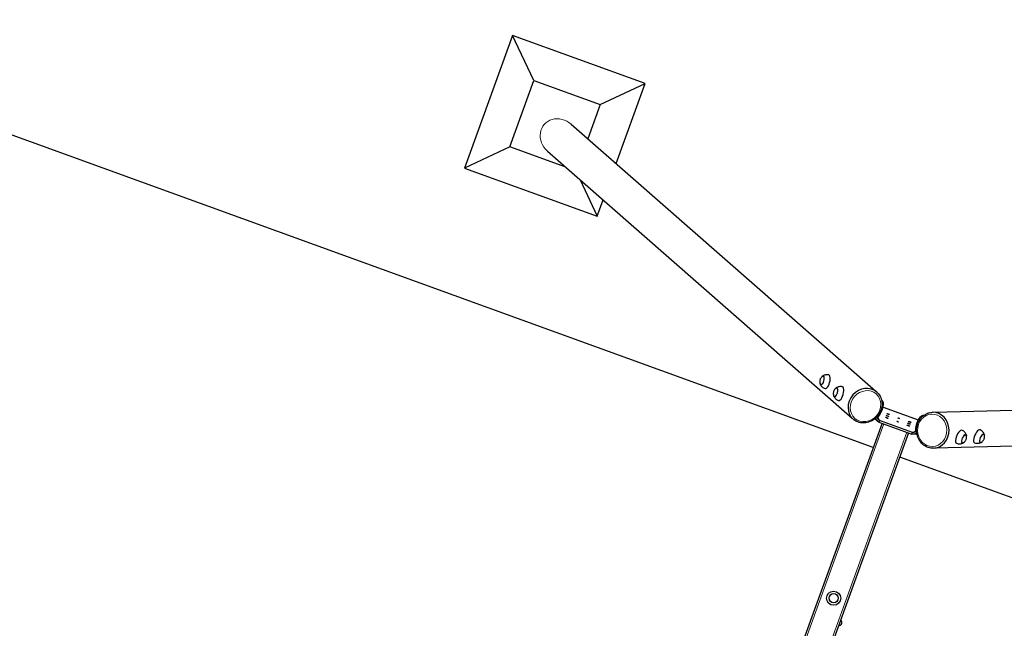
# Model space of a CAD drawing. Header units: millimetres. Extents: x 0 to 6535399, y 0 to 6021678.
# Tile 35 of 59: x 6532993.08 to 6532994.75, y 6021285.71 to 6021286.74. Entities that reach past the tile are written whole.
import ezdxf

# ---------------------------------------------------------------- set-up
doc = ezdxf.new("R2010")
doc.units = ezdxf.units.MM
for name, color, linetype, lineweight in [('PZT_plac zabaw', 7, 'Continuous', 15), ('Widoczne (ISO)', 7, 'Continuous', 25), ('Widoczne wąskie (ISO)', 7, 'Continuous', 15)]:
    doc.layers.add(name, color=color, linetype=linetype, lineweight=lineweight)

# ---------------------------------------------------------------- blocks, each defined once
blk = doc.blocks.new('hustawka bocianie gniazdo')
at = {"layer": 'Widoczne (ISO)'}
for p, q in [((2300, 3640), (2300, 7200)), ((2750, 4900), (2650, 5000)), ((2650, 5000), (2650, 4600)), ((3050, 5000), (2650, 5000)), ((2950, 4900), (3050, 5000)), ((3050, 4600), (3050, 5000)), ((2750, 4730.4), (2750, 4900)), ((2750, 4900), (2950, 4900)), ((2950, 4900), (2950, 4700)), ((2775.4, 4795.4), (2357.8, 3724.7)), ((2870, 4758.5), (2452.4, 3687.8)), ((2950, 4700), (2847.2, 4700)), ((2950, 4700), (3050, 4600)), ((2730.6, 4680.6), (2650, 4600)), ((2650, 4600), (2699.1, 4600)), ((2808.2, 4600), (3050, 4600)), ((2374, 3654.1), (2377.8, 3663.8)), ((2384.4, 3656.7), (2384.8, 3660.1)), ((2434.7, 3663.7), (2434, 3661.9)), ((2373.2, 3640), (-73.2, 3640)), ((2373.2, 3649.9), (2373.2, 3550.1)), ((2376, 3649.9), (2373.2, 3649.9)), ((2378.2, 3649.9), (2376, 3649.9)), ((2378.2, 3550.1), (2378.2, 3649.9)), ((2385.3, 3656.4), (2388.8, 3655.3)), ((2417.2, 3653), (2417.2, 3547)), ((2373.2, 3560), (-73.2, 3560)), ((2300, 0), (2300, 3560)), ((2373.2, 3550.1), (2376, 3550.1)), ((2376, 3550.1), (2378.2, 3550.1)), ((2377.8, 3536.2), (2374, 3545.9)), ((2384.4, 3543.3), (2384.8, 3539.9)), ((2388.8, 3544.7), (2385.3, 3543.6)), ((2434, 3538.1), (2434.7, 3536.3)), ((2870, 2441.5), (2452.4, 3512.2)), ((2775.4, 2404.6), (2357.8, 3475.3))]:
    blk.add_line(p, q, dxfattribs=at)
for radius in [20, 13]:
    blk.add_circle((1860, 3600), radius, dxfattribs=at)
blk.add_arc((1800, 3563), 9, 199.4712, 340.5288, dxfattribs=at)
for centre, major_axis, ratio, start_param, end_param in [((2430.5, 3827), (-19.9, -1.5), 0.400557, 6.271236, 9.436728), ((2429.4, 3841.2), (-13, -1), 0.400557, 5.752834, 9.955129), ((2411.9, 3779.4), (-19.9, -1.5), 0.400557, 6.271236, 9.436728), ((2410.8, 3793.6), (-13, -1), 0.400557, 5.752834, 9.955129), ((2403.6, 3702.5), (-47.5, 18.5), 0.899667, 3.141593, 6.283185), ((2384, 3652.2), (-4.66, 1.82), 0.899667, 4.772385, 4.956136), ((2403.9, 3703.2), (-52, 20.3), 0.899667, 1.630792, 2.262868), ((2403.9, 3496.8), (52, 20.3), 0.899667, 0.878725, 1.5108), ((2384, 3547.8), (4.66, 1.82), 0.899667, 4.468642, 4.652393), ((2403.6, 3497.5), (47.5, 18.5), 0.899667, 3.141593, 6.283185), ((2411.9, 3420.6), (19.9, -1.5), 0.400557, 6.271236, 9.436728), ((2410.8, 3406.4), (13, -1), 0.400557, 5.752834, 9.955129), ((2430.5, 3373), (19.9, -1.5), 0.400557, 6.271236, 9.436728), ((2429.4, 3358.8), (13, -1), 0.400557, 5.752834, 9.955129)]:
    blk.add_ellipse(centre, major_axis=major_axis, ratio=ratio, start_param=start_param, end_param=end_param, dxfattribs=at)
for centre, major_axis in [((2392.2, 3632.5), (0, 4.25)), ((2397.9, 3632.5), (0, 4.25)), ((2403.5, 3632.5), (0, 4.25)), ((2392.7, 3600), (0, 2.5)), ((2402.7, 3600), (0, 2.5)), ((2392.2, 3567.5), (0, 4.25)), ((2397.9, 3567.5), (0, 4.25)), ((2403.5, 3567.5), (0, 4.25))]:
    blk.add_ellipse(centre, major_axis=major_axis, ratio=0.173648, dxfattribs=at)
for points, knots in [([(2417.8, 3842.7), (2417.2, 3842.2), (2416.6, 3841.6), (2415.3, 3840.2), (2414.7, 3839.4), (2413.4, 3837.4), (2412.8, 3836.3), (2411.7, 3833.6), (2411.2, 3832.2), (2410.6, 3829), (2410.5, 3827.3), (2410.6, 3825.6)], [1.6048686, 1.6048686, 1.6048686, 1.6048686, 1.7002255, 1.7002255, 1.7955823, 1.7955823, 1.8909392, 1.8909392, 1.9862961, 1.9862961, 2.0816529, 2.0816529, 2.0816529, 2.0816529]), ([(2418.2, 3843.1), (2418, 3842.9), (2417.8, 3842.7), (2417.4, 3842.3), (2417.3, 3842.1), (2417, 3841.7), (2416.8, 3841.5), (2416.6, 3841), (2416.6, 3840.8), (2416.5, 3840.3), (2416.5, 3840.2), (2416.5, 3840)], [0.6417513, 0.6417513, 0.6417513, 0.6417513, 0.7458201, 0.7458201, 0.8498889, 0.8498889, 0.9539576, 0.9539576, 1.0580264, 1.0580264, 1.1317502, 1.1317502, 1.1317502, 1.1317502]), ([(2440.1, 3844.8), (2438.3, 3845.9), (2436.8, 3846.4), (2433.8, 3847.3), (2432.6, 3847.4), (2430.3, 3847.6), (2429.3, 3847.5), (2427.3, 3847.3), (2426.3, 3847.1), (2423.8, 3846.4), (2422.3, 3845.9), (2419.6, 3844.2), (2419, 3843.7), (2418.2, 3843.1)], [4.824032, 4.824032, 4.824032, 4.824032, 5.117758, 5.117758, 5.537939, 5.537939, 5.95812, 5.95812, 6.378301, 6.378301, 6.798482, 6.798482, 6.924937, 6.924937, 6.924937, 6.924937]), ([(2442.4, 3842), (2442.3, 3842.2), (2442.3, 3842.3), (2442.2, 3842.7), (2442.1, 3843), (2441.8, 3843.4), (2441.6, 3843.6), (2441.3, 3844), (2441.1, 3844.2), (2440.6, 3844.5), (2440.4, 3844.7), (2440.1, 3844.8)], [4.3340328, 4.3340328, 4.3340328, 4.3340328, 4.4077566, 4.4077566, 4.5118253, 4.5118253, 4.6158941, 4.6158941, 4.7199629, 4.7199629, 4.8240316, 4.8240316, 4.8240316, 4.8240316]), ([(2450.4, 3828.6), (2450.3, 3830.4), (2449.9, 3832), (2448.8, 3835.1), (2448.1, 3836.5), (2446.6, 3838.9), (2445.8, 3839.9), (2444.3, 3841.6), (2443.5, 3842.4), (2442, 3843.6), (2441.3, 3844.1), (2440.7, 3844.5)], [5.247145, 5.247145, 5.247145, 5.247145, 5.3425019, 5.3425019, 5.4378588, 5.4378588, 5.5332156, 5.5332156, 5.6285725, 5.6285725, 5.7239293, 5.7239293, 5.7239293, 5.7239293]), ([(2421.6, 3797.2), (2419.7, 3798.3), (2418.3, 3798.8), (2415.3, 3799.7), (2414, 3799.9), (2411.7, 3800), (2410.8, 3800), (2408.7, 3799.7), (2407.7, 3799.6), (2405.2, 3798.8), (2403.7, 3798.3), (2401.1, 3796.6), (2400.4, 3796.1), (2399.7, 3795.5)], [4.824032, 4.824032, 4.824032, 4.824032, 5.117758, 5.117758, 5.537939, 5.537939, 5.95812, 5.95812, 6.378301, 6.378301, 6.798482, 6.798482, 6.924937, 6.924937, 6.924937, 6.924937]), ([(2399.2, 3795.1), (2398.6, 3794.6), (2398, 3794), (2396.8, 3792.6), (2396.1, 3791.8), (2394.8, 3789.8), (2394.2, 3788.7), (2393.1, 3786.1), (2392.6, 3784.6), (2392, 3781.4), (2391.9, 3779.7), (2392, 3778)], [1.6048686, 1.6048686, 1.6048686, 1.6048686, 1.7002255, 1.7002255, 1.7955823, 1.7955823, 1.8909392, 1.8909392, 1.9862961, 1.9862961, 2.0816529, 2.0816529, 2.0816529, 2.0816529]), ([(2399.7, 3795.5), (2399.5, 3795.3), (2399.2, 3795.1), (2398.9, 3794.8), (2398.7, 3794.5), (2398.4, 3794.1), (2398.3, 3793.9), (2398.1, 3793.4), (2398, 3793.2), (2397.9, 3792.7), (2397.9, 3792.6), (2397.9, 3792.4)], [0.6417513, 0.6417513, 0.6417513, 0.6417513, 0.7458201, 0.7458201, 0.8498889, 0.8498889, 0.9539576, 0.9539576, 1.0580264, 1.0580264, 1.1317502, 1.1317502, 1.1317502, 1.1317502]), ([(2423.8, 3794.4), (2423.8, 3794.6), (2423.7, 3794.7), (2423.6, 3795.2), (2423.5, 3795.4), (2423.2, 3795.8), (2423.1, 3796), (2422.7, 3796.4), (2422.5, 3796.6), (2422.1, 3796.9), (2421.8, 3797.1), (2421.6, 3797.2)], [4.3340328, 4.3340328, 4.3340328, 4.3340328, 4.4077566, 4.4077566, 4.5118253, 4.5118253, 4.6158941, 4.6158941, 4.7199629, 4.7199629, 4.8240316, 4.8240316, 4.8240316, 4.8240316]), ([(2431.9, 3781.1), (2431.7, 3782.8), (2431.3, 3784.4), (2430.2, 3787.5), (2429.5, 3788.9), (2428.1, 3791.3), (2427.3, 3792.3), (2425.7, 3794.1), (2424.9, 3794.8), (2423.5, 3796), (2422.8, 3796.5), (2422.1, 3796.9)], [5.247145, 5.247145, 5.247145, 5.247145, 5.3425019, 5.3425019, 5.4378588, 5.4378588, 5.5332156, 5.5332156, 5.6285725, 5.6285725, 5.7239293, 5.7239293, 5.7239293, 5.7239293]), ([(2451.1, 3684), (2449.4, 3679.4), (2446.8, 3675.2), (2440.3, 3667.7), (2436.3, 3664.5), (2427.5, 3659.4), (2422.6, 3657.6), (2412.3, 3655.5), (2406.9, 3655.2), (2396.1, 3656.3), (2390.7, 3657.6), (2380.6, 3661.8), (2375.9, 3664.7), (2367.5, 3671.6), (2363.9, 3675.6), (2358.1, 3684.5), (2355.9, 3689.3), (2353.4, 3699.2), (2352.9, 3704.3), (2353.7, 3713.3), (2354.7, 3717.3), (2356.1, 3721)], [1.979858, 1.979858, 1.979858, 1.979858, 2.292991, 2.292991, 2.607918, 2.607918, 2.926815, 2.926815, 3.249388, 3.249388, 3.574105, 3.574105, 3.899422, 3.899422, 4.223927, 4.223927, 4.546022, 4.546022, 4.864221, 4.864221, 5.121451, 5.121451, 5.121451, 5.121451]), ([(2373.2, 3649.9), (2373.2, 3650.6), (2373.3, 3651.3), (2373.5, 3652.7), (2373.7, 3653.4), (2374.5, 3655.4), (2375.3, 3656.6), (2376.7, 3658.1), (2377.3, 3658.6), (2378.9, 3659.7), (2380, 3660.3), (2381.5, 3660.7), (2381.8, 3660.8), (2382.3, 3660.9), (2382.6, 3661), (2382.8, 3661)], [0, 0, 0, 0, 0.215028, 0.215028, 0.429942, 0.429942, 0.860867, 0.860867, 1.075771, 1.075771, 1.451469, 1.451469, 1.545162, 1.545162, 1.614562, 1.614562, 1.614562, 1.614562]), ([(2434, 3661.9), (2433.8, 3661.4), (2433.4, 3660.8), (2432.3, 3659.5), (2431.6, 3658.9), (2429.9, 3657.5), (2428.8, 3656.8), (2427, 3655.8), (2426.2, 3655.4), (2424.6, 3654.7), (2423.8, 3654.5), (2423, 3654.3)], [0, 0, 0, 0, 0.360072, 0.360072, 0.717904, 0.717904, 1.097785, 1.097785, 1.355205, 1.355205, 1.610219, 1.610219, 1.610219, 1.610219]), ([(2384.4, 3656.7), (2384, 3656.6), (2383.6, 3656.5), (2382.3, 3656.2), (2381.5, 3655.8), (2380.1, 3654.6), (2379.5, 3653.9), (2378.8, 3652.7), (2378.6, 3652.1), (2378.3, 3651.3), (2378.3, 3651), (2378.2, 3650.5), (2378.2, 3650.2), (2378.2, 3649.9)], [0, 0, 0, 0, 0.137584, 0.137584, 0.413561, 0.413561, 0.689523, 0.689523, 0.861929, 0.861929, 0.948017, 0.948017, 1.034108, 1.034108, 1.034108, 1.034108]), ([(2382.8, 3539), (2382.8, 3539), (2382.8, 3539), (2382.1, 3539.1), (2381.4, 3539.3), (2379.3, 3540), (2378.1, 3540.7), (2376.5, 3542.1), (2376, 3542.6), (2374.8, 3544.2), (2374.2, 3545.3), (2373.7, 3546.7), (2373.6, 3547), (2373.4, 3547.8), (2373.3, 3548.3), (2373.2, 3549.2), (2373.2, 3549.6), (2373.2, 3550.1)], [0.211832, 0.211832, 0.211832, 0.211832, 0.215028, 0.215028, 0.429942, 0.429942, 0.860867, 0.860867, 1.075771, 1.075771, 1.451469, 1.451469, 1.545162, 1.545162, 1.685727, 1.685727, 1.826296, 1.826296, 1.826296, 1.826296]), ([(2378.2, 3550.1), (2378.2, 3549.7), (2378.2, 3549.2), (2378.5, 3547.9), (2378.9, 3547), (2380, 3545.5), (2380.6, 3544.9), (2381.8, 3544.1), (2382.3, 3543.9), (2383.1, 3543.6), (2383.4, 3543.5), (2383.9, 3543.4), (2384.2, 3543.4), (2384.4, 3543.3)], [0, 0, 0, 0, 0.137584, 0.137584, 0.413561, 0.413561, 0.689523, 0.689523, 0.861929, 0.861929, 0.948017, 0.948017, 1.034108, 1.034108, 1.034108, 1.034108]), ([(2356.1, 3479), (2354.3, 3483.5), (2353.4, 3488.4), (2353.1, 3498.3), (2353.8, 3503.3), (2356.9, 3513), (2359.3, 3517.7), (2365.4, 3526.2), (2369.2, 3530.1), (2377.9, 3536.6), (2382.8, 3539.2), (2393, 3543), (2398.4, 3544.1), (2409.3, 3544.7), (2414.7, 3544.2), (2424.9, 3541.6), (2429.8, 3539.5), (2438.4, 3533.9), (2442.2, 3530.5), (2447.7, 3523.3), (2449.7, 3519.8), (2451.1, 3516)], [1.161734, 1.161734, 1.161734, 1.161734, 1.474867, 1.474867, 1.789794, 1.789794, 2.108691, 2.108691, 2.431264, 2.431264, 2.755981, 2.755981, 3.081298, 3.081298, 3.405803, 3.405803, 3.727898, 3.727898, 4.046097, 4.046097, 4.303327, 4.303327, 4.303327, 4.303327]), ([(2423, 3545.7), (2423.7, 3545.6), (2424.3, 3545.4), (2426.3, 3544.6), (2427.6, 3543.9), (2429.9, 3542.5), (2430.9, 3541.8), (2432.3, 3540.5), (2432.7, 3540), (2433.5, 3539), (2433.8, 3538.5), (2434, 3538.1)], [0, 0, 0, 0, 0.211158, 0.211158, 0.638648, 0.638648, 1.042589, 1.042589, 1.319243, 1.319243, 1.616634, 1.616634, 1.616634, 1.616634]), ([(2392, 3422), (2391.9, 3420.3), (2392, 3418.6), (2392.6, 3415.4), (2393.1, 3413.9), (2394.2, 3411.3), (2394.8, 3410.2), (2396.1, 3408.2), (2396.8, 3407.4), (2398, 3406), (2398.6, 3405.4), (2399.2, 3404.9)], [4.8658066, 4.8658066, 4.8658066, 4.8658066, 4.9611634, 4.9611634, 5.0565203, 5.0565203, 5.1518772, 5.1518772, 5.247234, 5.247234, 5.3425909, 5.3425909, 5.3425909, 5.3425909]), ([(2422.1, 3403.1), (2422.8, 3403.5), (2423.5, 3404), (2424.9, 3405.2), (2425.7, 3405.9), (2427.3, 3407.7), (2428.1, 3408.7), (2429.5, 3411.1), (2430.2, 3412.5), (2431.3, 3415.6), (2431.7, 3417.2), (2431.9, 3418.9)], [1.2235302, 1.2235302, 1.2235302, 1.2235302, 1.318887, 1.318887, 1.4142439, 1.4142439, 1.5096007, 1.5096007, 1.6049576, 1.6049576, 1.7003145, 1.7003145, 1.7003145, 1.7003145]), ([(2397.9, 3407.6), (2397.9, 3407.4), (2397.9, 3407.3), (2398, 3406.8), (2398.1, 3406.6), (2398.3, 3406.1), (2398.4, 3405.9), (2398.7, 3405.5), (2398.9, 3405.2), (2399.2, 3404.9), (2399.5, 3404.7), (2399.7, 3404.5)], [3.9526943, 3.9526943, 3.9526943, 3.9526943, 4.0264181, 4.0264181, 4.1304869, 4.1304869, 4.2345556, 4.2345556, 4.3386244, 4.3386244, 4.4426932, 4.4426932, 4.4426932, 4.4426932]), ([(2399.7, 3404.5), (2401.4, 3403.1), (2402.7, 3402.4), (2405.5, 3401.1), (2406.8, 3400.7), (2409, 3400.2), (2409.9, 3400.1), (2412, 3400), (2413, 3400), (2415.6, 3400.4), (2417.2, 3400.7), (2420.1, 3401.9), (2420.8, 3402.3), (2421.6, 3402.8)], [4.442693, 4.442693, 4.442693, 4.442693, 4.73642, 4.73642, 5.156601, 5.156601, 5.576782, 5.576782, 5.996963, 5.996963, 6.417144, 6.417144, 6.543598, 6.543598, 6.543598, 6.543598]), ([(2421.6, 3402.8), (2421.8, 3402.9), (2422.1, 3403.1), (2422.5, 3403.4), (2422.7, 3403.6), (2423.1, 3404), (2423.2, 3404.2), (2423.5, 3404.6), (2423.6, 3404.8), (2423.7, 3405.3), (2423.8, 3405.4), (2423.8, 3405.6)], [0.2604129, 0.2604129, 0.2604129, 0.2604129, 0.3644817, 0.3644817, 0.4685504, 0.4685504, 0.5726192, 0.5726192, 0.6766879, 0.6766879, 0.7504117, 0.7504117, 0.7504117, 0.7504117]), ([(2410.6, 3374.4), (2410.5, 3372.7), (2410.6, 3371), (2411.2, 3367.8), (2411.7, 3366.4), (2412.8, 3363.7), (2413.4, 3362.6), (2414.7, 3360.6), (2415.3, 3359.8), (2416.6, 3358.4), (2417.2, 3357.8), (2417.8, 3357.3)], [4.8658066, 4.8658066, 4.8658066, 4.8658066, 4.9611634, 4.9611634, 5.0565203, 5.0565203, 5.1518772, 5.1518772, 5.247234, 5.247234, 5.3425909, 5.3425909, 5.3425909, 5.3425909]), ([(2416.5, 3360), (2416.5, 3359.8), (2416.5, 3359.7), (2416.6, 3359.2), (2416.6, 3359), (2416.8, 3358.5), (2417, 3358.3), (2417.3, 3357.9), (2417.4, 3357.7), (2417.8, 3357.3), (2418, 3357.1), (2418.2, 3356.9)], [3.9526943, 3.9526943, 3.9526943, 3.9526943, 4.0264181, 4.0264181, 4.1304869, 4.1304869, 4.2345556, 4.2345556, 4.3386244, 4.3386244, 4.4426932, 4.4426932, 4.4426932, 4.4426932]), ([(2418.2, 3356.9), (2419.9, 3355.5), (2421.3, 3354.8), (2424.1, 3353.5), (2425.3, 3353.1), (2427.5, 3352.6), (2428.5, 3352.5), (2430.5, 3352.4), (2431.6, 3352.5), (2434.2, 3352.8), (2435.7, 3353.1), (2438.6, 3354.4), (2439.3, 3354.7), (2440.1, 3355.2)], [4.442693, 4.442693, 4.442693, 4.442693, 4.73642, 4.73642, 5.156601, 5.156601, 5.576782, 5.576782, 5.996963, 5.996963, 6.417144, 6.417144, 6.543598, 6.543598, 6.543598, 6.543598]), ([(2440.1, 3355.2), (2440.4, 3355.3), (2440.6, 3355.5), (2441.1, 3355.8), (2441.3, 3356), (2441.6, 3356.4), (2441.8, 3356.6), (2442.1, 3357), (2442.2, 3357.3), (2442.3, 3357.7), (2442.3, 3357.8), (2442.4, 3358)], [0.2604129, 0.2604129, 0.2604129, 0.2604129, 0.3644817, 0.3644817, 0.4685504, 0.4685504, 0.5726192, 0.5726192, 0.6766879, 0.6766879, 0.7504117, 0.7504117, 0.7504117, 0.7504117]), ([(2440.7, 3355.5), (2441.3, 3355.9), (2442, 3356.4), (2443.5, 3357.6), (2444.3, 3358.4), (2445.8, 3360.1), (2446.6, 3361.1), (2448.1, 3363.5), (2448.8, 3364.9), (2449.9, 3368), (2450.3, 3369.6), (2450.4, 3371.4)], [1.2235302, 1.2235302, 1.2235302, 1.2235302, 1.318887, 1.318887, 1.4142439, 1.4142439, 1.5096007, 1.5096007, 1.6049576, 1.6049576, 1.7003145, 1.7003145, 1.7003145, 1.7003145])]:
    blk.add_open_spline(points, degree=3, knots=knots, dxfattribs=at)
at = {"layer": 'Widoczne wąskie (ISO)'}
for p, q in [((2386.3, 3659.5), (2385.3, 3656.4)), ((2433.4, 3662.8), (2434, 3661.9)), ((2373.2, 3635), (-73.2, 3635)), ((2379.9, 3654.3), (2378.2, 3649.9)), ((2388.8, 3655.3), (2389.7, 3658.2)), ((2421.7, 3657.6), (2423, 3654.3)), ((2373.2, 3565), (-73.2, 3565)), ((2378.2, 3550.1), (2379.9, 3545.7)), ((2385.3, 3543.6), (2386.3, 3540.5)), ((2389.7, 3541.8), (2388.8, 3544.7)), ((2421.7, 3542.4), (2423, 3545.7)), ((2433.4, 3537.2), (2434, 3538.1))]:
    blk.add_line(p, q, dxfattribs=at)
blk.add_circle((1860, 3600), 12.7, dxfattribs=at)
for centre, major_axis, ratio, start_param, end_param in [((2822.7, 4777), (-20.5, -52.6), 0.899667, 1.570796, 4.712389), ((2429.4, 3841.4), (12.6, 1), 0.400557, 2.621249, 6.803529), ((2410.8, 3793.9), (12.6, 1), 0.400557, 2.621249, 6.803529), ((2410.8, 3406.1), (-12.6, 1), 0.400557, 2.621249, 6.803529), ((2429.4, 3358.6), (-12.6, 1), 0.400557, 2.621249, 6.803529)]:
    blk.add_ellipse(centre, major_axis=major_axis, ratio=ratio, start_param=start_param, end_param=end_param, dxfattribs=at)
for centre, major_axis in [((2402.8, 3700.5), (-42.9, 16.7)), ((2402.8, 3499.5), (42.9, 16.7))]:
    blk.add_ellipse(centre, major_axis=major_axis, ratio=0.899667, dxfattribs=at)

msp = doc.modelspace()

# ---------------------------------------------------------------- block references
at = {"layer": 'PZT_plac zabaw', "xscale": 0.0006, "yscale": 0.0006, "zscale": 0.0006, "rotation": 70.07572273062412}
msp.add_blockref('hustawka bocianie gniazdo', (6532996.1144, 6021283.9721), dxfattribs=at)

doc.saveas('drawing.dxf')
